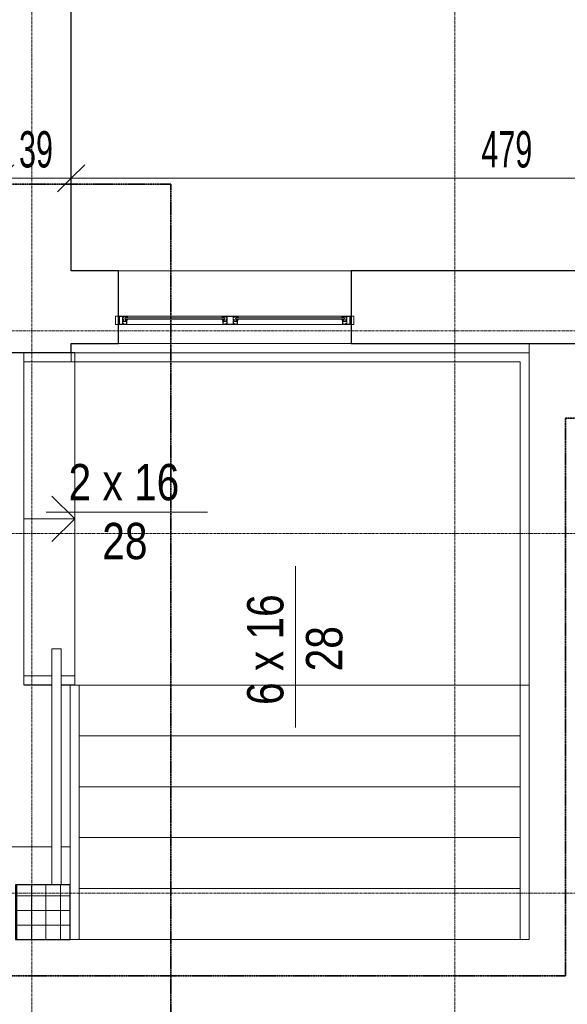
# Model space of a CAD drawing. Header units: millimetres. Extents: x -56965 to 15328, y -25411 to 16900.
# Tile 25 of 69: x -16376 to -13364, y -17272 to -11851. Entities that reach past the tile are written whole.
import ezdxf

# ---------------------------------------------------------------- set-up
doc = ezdxf.new("R2010")
doc.units = ezdxf.units.MM
for name, pattern in [('__FK_przerywana', [3.2004, 1.6002, -1.6002]), ('Linia siatki', [22.225, 12.7, -3.175, 3.175, -3.175]), ('Ponad', [3.96875, 2.38125, -1.5875])]:
    doc.linetypes.add(name, pattern=pattern)
for name, color, linetype, lineweight in [('A-ANNO-DIMS', 7, 'Continuous', 5), ('A-ANNO-DIMS-100', 7, 'Continuous', 5), ('A-AREA', 7, 'Continuous', 5), ('A-DETL-GENF', 7, 'Continuous', 5), ('A-FLOR', 7, 'Continuous', 5), ('A-FLOR-HRAL', 7, 'Continuous', 5), ('A-GLAZ', 7, 'Continuous', 5), ('A-WALL', 7, 'Continuous', 5), ('G-IMPT', 7, 'Continuous', 5), ('S-COLS', 7, 'Continuous', 5), ('S-COLS-SYMB', 7, 'Continuous', 25), ('S-GRID', 7, 'Continuous', 5), ('S-STRS', 7, 'Continuous', 5), ('S-STRS-ANNO', 7, 'Continuous', 5), ('S-STRS-IDEN', 7, 'Continuous', 5)]:
    doc.layers.add(name, color=color, linetype=linetype, lineweight=lineweight)
doc.layers.add('A-DETL', color=7, linetype='Continuous', lineweight=5, true_color=0x00a600)
doc.styles.add('Arial_1', font='arial.ttf', dxfattribs={"width": 0.8, "height": 200})
doc.styles.add('Arial_4', font='arial.ttf', dxfattribs={"width": 0.6, "height": 200})
doc.dimstyles.new('standard_wielkość_otworów', dxfattribs={"dimscale": 304.8, "dimtxt": 204.05188, "dimasz": 0.492126, "dimexe": 0.328084, "dimexo": 0.0625, "dimgap": 0, "dimtad": 1, "dimdec": 0, "dimlfac": 0.1, "dimzin": 0, "dimdsep": 46, "dimtxsty": 'Arial_4', "dimblk1": 'OBLIQUE', "dimblk2": 'OBLIQUE', "dimsah": 1, "dimcen": 0.09, "dimazin": 0, "dimtfac": 1, "dimtdec": 4, "dimtix": 1, "dimtmove": 0, "dimatfit": 3, "dimfxl": 0.328084, "dimfxlon": 1, "dimtvp": 1, "dimtolj": 1, "dimtzin": 0, "dimarcsym": 2})

# ---------------------------------------------------------------- blocks, each defined once
blk = doc.blocks.new('Typ poręczy górnej - Górna poręcz_wewnętrzny_-1529173-PARTER')
at = {"layer": 'A-FLOR-HRAL'}
for p, q in [((-16198.4, -15314.4), (-16148.4, -15314.4)), ((-16198.4, -16614.4), (-16198.4, -15314.4)), ((-16148.4, -15314.4), (-16148.4, -16614.4))]:
    blk.add_line(p, q, dxfattribs=at)
blk = doc.blocks.new('Typ poręczy górnej - Górna poręcz_wewnętrzny_-V4-PARTER')
at = {"layer": 'A-FLOR-HRAL'}
for p, q in [((-16198.4, -15314.4), (-16148.4, -15314.4)), ((-16198.4, -16614.4), (-16198.4, -15314.4)), ((-16148.4, -16614.4), (-16148.4, -15314.4))]:
    blk.add_line(p, q, dxfattribs=at)
blk = doc.blocks.new('Typ poręczy górnej - Górna poręcz_wewnętrzny_-1535603-PARTER')
at = {"layer": 'A-FLOR-HRAL'}
for p, q in [((-16093.4, -13734.8), (-16093.4, -13684.8)), ((-16093.4, -13684.8), (-13573.8, -13684.8)), ((-13573.8, -13684.8), (-13573.8, -15514.4)), ((-13623.8, -13734.8), (-16093.4, -13734.8)), ((-13623.8, -15514.4), (-13623.8, -13734.8)), ((-13623.8, -16914.4), (-13623.8, -15514.4)), ((-13573.8, -15514.4), (-13623.8, -15514.4)), ((-13573.8, -15514.4), (-13573.8, -16914.4)), ((-13573.8, -16914.4), (-13623.8, -16914.4))]:
    blk.add_line(p, q, dxfattribs=at)
blk = doc.blocks.new('Typ poręczy górnej - Górna poręcz_wewnętrzny_-V5-PARTER')
at = {"layer": 'A-FLOR-HRAL'}
for p, q in [((-16093.4, -13734.8), (-16093.4, -13684.8)), ((-13573.8, -13684.8), (-16093.4, -13684.8)), ((-13573.8, -15514.4), (-13573.8, -13684.8)), ((-13623.8, -13734.8), (-16093.4, -13734.8)), ((-13623.8, -15514.4), (-13623.8, -13734.8)), ((-13623.8, -16914.4), (-13623.8, -15514.4)), ((-13573.8, -16914.4), (-13573.8, -15514.4)), ((-13623.8, -16914.4), (-13573.8, -16914.4))]:
    blk.add_line(p, q, dxfattribs=at)
blk = doc.blocks.new('Typ poręczy górnej - Górna poręcz_wewnętrzny_-1535618-PARTER')
at = {"layer": 'A-FLOR-HRAL'}
for p, q in [((-16353.4, -15514), (-16353.4, -15464)), ((-16353.4, -15464), (-16198.4, -15464)), ((-16148.4, -15464), (-16073.4, -15464)), ((-16073.4, -15464), (-16073.4, -15514)), ((-16198.4, -15514), (-16353.4, -15514)), ((-16073.4, -15514), (-16148.4, -15514))]:
    blk.add_line(p, q, dxfattribs=at)
blk = doc.blocks.new('Typ poręczy górnej - Górna poręcz_wewnętrzny_-V6-PARTER')
at = {"layer": 'A-FLOR-HRAL'}
for p, q in [((-16353.4, -15514), (-16353.4, -15464)), ((-16198.4, -15464), (-16353.4, -15464)), ((-16073.4, -15464), (-16148.4, -15464)), ((-16073.4, -15514), (-16073.4, -15464)), ((-16198.4, -15514), (-16353.4, -15514)), ((-16073.4, -15514), (-16148.4, -15514))]:
    blk.add_line(p, q, dxfattribs=at)
blk = doc.blocks.new('Typ poręczy górnej - Górna poręcz_wewnętrzny_-1535629-PARTER')
at = {"layer": 'A-FLOR-HRAL'}
for p, q in [((-16353.4, -13734.8), (-16353.4, -13684.8)), ((-16353.4, -13684.8), (-16073.4, -13684.8)), ((-16073.4, -13684.8), (-16073.4, -13734.8)), ((-16073.4, -13734.8), (-16353.4, -13734.8))]:
    blk.add_line(p, q, dxfattribs=at)
blk = doc.blocks.new('Typ poręczy górnej - Górna poręcz_wewnętrzny_-V7-PARTER')
at = {"layer": 'A-FLOR-HRAL'}
for p, q in [((-16353.4, -13734.8), (-16353.4, -13684.8)), ((-16073.4, -13684.8), (-16353.4, -13684.8)), ((-16073.4, -13734.8), (-16073.4, -13684.8)), ((-16073.4, -13734.8), (-16353.4, -13734.8))]:
    blk.add_line(p, q, dxfattribs=at)
blk = doc.blocks.new('Typ poręczy górnej - Górna poręcz_wewnętrzny_-1535801-PARTER')
at = {"layer": 'A-FLOR-HRAL'}
for p, q in [((-16098.4, -15514.4), (-16048.4, -15514.4)), ((-16098.4, -16614.4), (-16098.4, -15514.4)), ((-16048.4, -15514.4), (-16048.4, -16914.4)), ((-16048.4, -16914.4), (-16098.4, -16914.4))]:
    blk.add_line(p, q, dxfattribs=at)
blk = doc.blocks.new('Typ poręczy górnej - Górna poręcz_wewnętrzny_-V8-PARTER')
at = {"layer": 'A-FLOR-HRAL'}
for p, q in [((-16098.4, -15514.4), (-16048.4, -15514.4)), ((-16098.4, -16614.4), (-16098.4, -15514.4)), ((-16048.4, -16914.4), (-16048.4, -15514.4)), ((-16098.4, -16914.4), (-16048.4, -16914.4))]:
    blk.add_line(p, q, dxfattribs=at)
blk = doc.blocks.new('Aluprof_MB-45_I_Alu_Window-FIX-4-panel_ENG_R-00495 - 1230 x 1481-1597105-PARTER')
at = {"layer": 'A-DETL-GENF'}
for p, q in [((-68.5, -50), (-590, -50)), ((590, -50), (18.5, -50)), ((-63.7, -95), (-593.3, -95)), ((-590, -59), (-68.5, -59)), ((-590, -65), (-68.5, -65)), ((593.2, -95), (-13.9, -95)), ((18.5, -59), (590, -59)), ((18.5, -65), (590, -65))]:
    blk.add_line(p, q, dxfattribs=at)
at = {"layer": 'A-GLAZ', "color": 55, "true_color": 0xafaf3c}
for p, q in [((-655, -50), (-640, -50)), ((-655, -95), (-655, -50)), ((-640, -50), (-640, -95)), ((655, -50), (640, -50)), ((640, -50), (640, -95)), ((655, -95), (655, -50)), ((-640, -95), (-655, -95)), ((640, -95), (655, -95))]:
    blk.add_line(p, q, dxfattribs=at)
at = {"layer": 'G-IMPT'}
for p, q in [((-602.7, -65), (-602.4, -65)), ((-593.2, -68.6), (-595.1, -68.6)), ((-593, -73.4), (-592.9, -71.7)), ((-591.9, -73.6), (-592.8, -73.6)), ((-592.6, -67.7), (-592.7, -68.2)), ((-592.4, -65), (-590.9, -65)), ((-589.9, -66.7), (-591.1, -72.9)), ((-68.6, -66.7), (-67.4, -72.9)), ((-66.1, -65), (-67.6, -65)), ((-66.6, -73.6), (-65.7, -73.6)), ((-65.9, -67.7), (-65.8, -68.2)), ((-65.5, -73.4), (-65.6, -71.7)), ((-65.3, -68.6), (-63.4, -68.6)), ((-55.8, -65), (-56.1, -65)), ((5.8, -65), (6.1, -65)), ((15.3, -68.6), (13.4, -68.6)), ((15.5, -73.4), (15.6, -71.7)), ((16.6, -73.6), (15.7, -73.6)), ((15.9, -67.7), (15.8, -68.2)), ((16.1, -65), (17.6, -65)), ((18.6, -66.7), (17.4, -72.9)), ((589.9, -66.7), (591.1, -72.9)), ((592.4, -65), (590.9, -65)), ((591.9, -73.6), (592.8, -73.6)), ((592.6, -67.7), (592.7, -68.2)), ((593, -73.4), (592.9, -71.7)), ((593.2, -68.6), (595.1, -68.6)), ((602.7, -65), (602.4, -65))]:
    blk.add_line(p, q, dxfattribs=at)
at = {"layer": 'G-IMPT', "flags": 128}
for points in [[(-590, -50.5), (-590.5, -50), (-640, -50), (-640, -53.6), (-638.5, -54), (-638, -54), (-638, -52), (-635, -52), (-635, -61.7), (-634.8, -61.9), (-635, -62.1), (-635, -70), (-638, -70), (-638, -68), (-638.5, -68), (-640, -68.4), (-640, -76.6), (-638.5, -77), (-638, -77), (-638, -75), (-635, -75), (-635, -83.8), (-634.8, -84), (-635, -84.2), (-635, -93), (-638, -93), (-638, -91), (-638.5, -91), (-640, -91.4), (-640, -95), (-611, -95), (-611, -91.4), (-612.5, -91), (-613, -91), (-613, -93), (-616, -93), (-616, -84.2), (-616.2, -84), (-616, -83.8), (-616, -75), (-613, -75), (-613, -77), (-612.5, -77), (-611, -76.6), (-611, -65.9), (-611.2, -65.7), (-612, -65.7), (-612.2, -65.9), (-612.2, -67.2), (-616, -67.2), (-616, -62.1), (-616.2, -61.9), (-616, -61.7), (-616, -56.7), (-612.2, -56.7), (-612.2, -58), (-612, -58.2), (-611.2, -58.2), (-611, -58), (-611, -55.5), (-611.2, -55.3), (-614.5, -55.3), (-614.5, -54), (-616, -54), (-616, -51.6), (-600, -51.6), (-600, -54), (-601.5, -54), (-601.5, -55), (-598, -55), (-597, -54), (-598.5, -54), (-598.5, -51.5), (-591.5, -51.5), (-591.5, -54), (-593, -54), (-592, -55), (-590, -55)], [(-617.6, -68.2), (-617.1, -68.7), (-612.5, -68.7), (-612.5, -73.5), (-617.1, -73.5), (-617.6, -74), (-617.6, -93.4), (-633.4, -93.4), (-633.4, -74), (-633.9, -73.5), (-638.5, -73.5), (-638.5, -71.5), (-633.9, -71.5), (-633.4, -71), (-633.4, -51.6), (-617.6, -51.6)], [(18, -50), (18.5, -50.5), (18.5, -55), (16.5, -55), (15.5, -54), (17, -54), (17, -51.5), (10, -51.5), (10, -54), (11.5, -54), (10.5, -55), (7, -55), (7, -54), (8.5, -54), (8.5, -51.8), (-7.5, -51.8), (-7.5, -54), (-6, -54), (-6, -55.3), (-2.7, -55.3), (-2.5, -55.5), (-2.5, -58), (-2.7, -58.2), (-3.5, -58.2), (-3.7, -58), (-3.7, -56.7), (-7.6, -56.7), (-7.6, -61.7), (-7.8, -61.9), (-7.6, -62.1), (-7.6, -67.2), (-3.7, -67.2), (-3.7, -65.9), (-3.5, -65.7), (-2.7, -65.7), (-2.5, -65.9), (-2.5, -76.6), (-4, -77), (-4.5, -77), (-4.5, -75), (-7.5, -75), (-7.5, -83.8), (-7.7, -84), (-7.5, -84.2), (-7.5, -93), (-4.5, -93), (-4.5, -91), (-4, -91), (-2.5, -91.4), (-2.5, -95), (-47.5, -95), (-47.5, -91.4), (-46, -91), (-45.5, -91), (-45.5, -93), (-42.5, -93), (-42.5, -84.2), (-42.3, -84), (-42.5, -83.8), (-42.5, -75), (-45.5, -75), (-45.5, -77), (-46, -77), (-47.5, -76.6), (-47.5, -65.9), (-47.3, -65.7), (-46.5, -65.7), (-46.3, -65.9), (-46.3, -67.2), (-42.4, -67.2), (-42.4, -62.1), (-42.2, -61.9), (-42.4, -61.7), (-42.4, -56.7), (-46.3, -56.7), (-46.3, -58), (-46.5, -58.2), (-47.3, -58.2), (-47.5, -58), (-47.5, -55.5), (-47.3, -55.3), (-44, -55.3), (-44, -54), (-42.5, -54), (-42.5, -51.6), (-58.5, -51.6), (-58.5, -54), (-57, -54), (-57, -55), (-60.5, -55), (-61.5, -54), (-60, -54), (-60, -51.5), (-67, -51.5), (-67, -54), (-65.5, -54), (-66.5, -55), (-68.5, -55), (-68.5, -50.5), (-68, -50)], [(-40.7, -51.8), (-9.3, -51.8), (-9.3, -68.5), (-8.8, -69), (-4.3, -69), (-4.3, -73.2), (-8.8, -73.2), (-9.3, -73.7), (-9.3, -93.2), (-40.7, -93.2), (-40.7, -73.7), (-41.2, -73.2), (-45.7, -73.2), (-45.7, -69), (-41.2, -69), (-40.7, -68.5)], [(590, -50.5), (590.5, -50), (640, -50), (640, -53.6), (638.5, -54), (638, -54), (638, -52), (635, -52), (635, -61.7), (634.8, -61.9), (635, -62.1), (635, -70), (638, -70), (638, -68), (638.5, -68), (640, -68.4), (640, -76.6), (638.5, -77), (638, -77), (638, -75), (635, -75), (635, -83.8), (634.8, -84), (635, -84.2), (635, -93), (638, -93), (638, -91), (638.5, -91), (640, -91.4), (640, -95), (611, -95), (611, -91.4), (612.5, -91), (613, -91), (613, -93), (616, -93), (616, -84.2), (616.2, -84), (616, -83.8), (616, -75), (613, -75), (613, -77), (612.5, -77), (611, -76.6), (611, -65.9), (611.2, -65.7), (612, -65.7), (612.2, -65.9), (612.2, -67.2), (616, -67.2), (616, -62.1), (616.2, -61.9), (616, -61.7), (616, -56.7), (612.2, -56.7), (612.2, -58), (612, -58.2), (611.2, -58.2), (611, -58), (611, -55.5), (611.2, -55.3), (614.5, -55.3), (614.5, -54), (616, -54), (616, -51.6), (600, -51.6), (600, -54), (601.5, -54), (601.5, -55), (598, -55), (597, -54), (598.5, -54), (598.5, -51.5), (591.5, -51.5), (591.5, -54), (593, -54), (592, -55), (590, -55)], [(617.6, -68.2), (617.1, -68.7), (612.5, -68.7), (612.5, -73.5), (617.1, -73.5), (617.6, -74), (617.6, -93.4), (633.4, -93.4), (633.4, -74), (633.9, -73.5), (638.5, -73.5), (638.5, -71.5), (633.9, -71.5), (633.4, -71), (633.4, -51.6), (617.6, -51.6)], [(-613.2, -90.8), (-613.3, -91.2), (-613.9, -91.4), (-615, -90.7), (-614.7, -89.8), (-609.8, -89.8), (-609.8, -93.1), (-609.3, -93.6), (-595.4, -93.6), (-594.4, -92.6), (-594.4, -78.7), (-594.9, -78.2), (-612.2, -78.2), (-615.1, -78.2), (-615.5, -77.3), (-613.6, -75.5), (-613.2, -75.6), (-613.2, -77.2), (-611, -77.2), (-594.8, -77.2), (-594.3, -76.7), (-594.3, -74.5), (-595.5, -74.5), (-600.6, -72.6), (-601, -72.1), (-600.9, -71.7), (-600.2, -71.5), (-595.3, -73.3), (-594.5, -73.3), (-594.8, -71.5), (-593.5, -71.5), (-593, -72), (-593, -94.7), (-593.3, -95), (-611, -95), (-611, -90.8)], [(-596.3, -58.9), (-597.9, -58.9), (-598.7, -59), (-600, -59), (-600.3, -58.7), (-600, -55.3), (-599.7, -55), (-590.3, -55), (-590, -55.3), (-589.7, -58.7), (-590, -59), (-591.3, -59), (-592.1, -58.9), (-593.7, -58.9), (-594.4, -59), (-595.6, -59)], [(-62.2, -58.9), (-60.6, -58.9), (-59.8, -59), (-58.5, -59), (-58.2, -58.7), (-58.5, -55.3), (-58.8, -55), (-68.2, -55), (-68.5, -55.3), (-68.8, -58.7), (-68.5, -59), (-67.2, -59), (-66.4, -58.9), (-64.8, -58.9), (-64.1, -59), (-62.9, -59)], [(-45.3, -90.8), (-45.2, -91.2), (-44.6, -91.4), (-43.5, -90.7), (-43.8, -89.8), (-48.7, -89.8), (-48.7, -93.1), (-49.2, -93.6), (-63.1, -93.6), (-64.1, -92.6), (-64.1, -78.7), (-63.6, -78.2), (-46.3, -78.2), (-43.4, -78.2), (-43, -77.3), (-44.9, -75.5), (-45.3, -75.6), (-45.3, -77.2), (-47.5, -77.2), (-63.7, -77.2), (-64.2, -76.7), (-64.2, -74.5), (-63, -74.5), (-57.9, -72.6), (-57.5, -72.1), (-57.6, -71.7), (-58.3, -71.5), (-63.2, -73.3), (-64, -73.3), (-63.7, -71.5), (-65, -71.5), (-65.5, -72), (-65.5, -94.7), (-65.3, -95), (-47.5, -95), (-47.5, -90.8)], [(-4.7, -90.8), (-4.8, -91.2), (-5.4, -91.4), (-6.5, -90.7), (-6.2, -89.8), (-1.3, -89.8), (-1.3, -93.1), (-0.8, -93.6), (13.1, -93.6), (14.1, -92.6), (14.1, -78.7), (13.6, -78.2), (-3.7, -78.2), (-6.6, -78.2), (-7, -77.3), (-5.1, -75.5), (-4.7, -75.6), (-4.7, -77.2), (-2.5, -77.2), (13.7, -77.2), (14.2, -76.7), (14.2, -74.5), (13, -74.5), (7.9, -72.6), (7.5, -72.1), (7.6, -71.7), (8.3, -71.5), (13.2, -73.3), (14, -73.3), (13.7, -71.5), (15, -71.5), (15.5, -72), (15.5, -94.7), (15.2, -95), (-2.5, -95), (-2.5, -90.8)], [(12.2, -58.9), (10.6, -58.9), (9.8, -59), (8.5, -59), (8.2, -58.7), (8.5, -55.3), (8.8, -55), (18.2, -55), (18.5, -55.3), (18.8, -58.7), (18.5, -59), (17.2, -59), (16.4, -58.9), (14.8, -58.9), (14.1, -59), (12.9, -59)], [(596.3, -58.9), (597.9, -58.9), (598.7, -59), (600, -59), (600.3, -58.7), (600, -55.3), (599.7, -55), (590.3, -55), (590, -55.3), (589.7, -58.7), (590, -59), (591.3, -59), (592.1, -58.9), (593.7, -58.9), (594.4, -59), (595.6, -59)], [(613.2, -90.8), (613.3, -91.2), (613.9, -91.4), (615, -90.7), (614.7, -89.8), (609.8, -89.8), (609.8, -93.1), (609.3, -93.6), (595.4, -93.6), (594.4, -92.6), (594.4, -78.7), (594.9, -78.2), (612.2, -78.2), (615.1, -78.2), (615.5, -77.3), (613.6, -75.5), (613.2, -75.6), (613.2, -77.2), (611, -77.2), (594.8, -77.2), (594.3, -76.7), (594.3, -74.5), (595.5, -74.5), (600.6, -72.6), (601, -72.1), (600.9, -71.7), (600.2, -71.5), (595.3, -73.3), (594.5, -73.3), (594.8, -71.5), (593.5, -71.5), (593, -72), (593, -94.7), (593.2, -95), (611, -95), (611, -90.8)]]:
    blk.add_lwpolyline(points, close=True, dxfattribs=at)
for points in [[(-597, -55), (-597, -54), (-597.5, -54), (-597.5, -53.5), (-597.3, -53.1), (-596.5, -52), (-593.5, -52), (-592.7, -53.1), (-592.5, -53.5), (-592.5, -54), (-593, -54), (-593, -55)], [(-61.5, -55), (-61.5, -54), (-61, -54), (-61, -53.5), (-61.2, -53.1), (-62, -52), (-65, -52), (-65.8, -53.1), (-66, -53.5), (-66, -54), (-65.5, -54), (-65.5, -55)], [(11.5, -55), (11.5, -54), (11, -54), (11, -53.5), (11.2, -53.1), (12, -52), (15, -52), (15.8, -53.1), (16, -53.5), (16, -54), (15.5, -54), (15.5, -55)], [(597, -55), (597, -54), (597.5, -54), (597.5, -53.5), (597.3, -53.1), (596.5, -52), (593.5, -52), (592.7, -53.1), (592.5, -53.5), (592.5, -54), (593, -54), (593, -55)], [(-544, -59), (-604, -59), (-604, -65), (-544, -65)], [(-593.1, -71.5), (-595.2, -71.5), (-595.4, -72.3)], [(-114.5, -59), (-54.5, -59), (-54.5, -65), (-114.5, -65)], [(-65.4, -71.5), (-63.3, -71.5), (-63.1, -72.3)], [(64.5, -59), (4.5, -59), (4.5, -65), (64.5, -65)], [(15.4, -71.5), (13.3, -71.5), (13.1, -72.3)], [(544, -59), (604, -59), (604, -65), (544, -65)], [(593.1, -71.5), (595.2, -71.5), (595.4, -72.3)]]:
    blk.add_lwpolyline(points, dxfattribs=at)
at = {"layer": 'G-IMPT'}
for centre in [(-595, -53.7), (-63.5, -53.7), (13.5, -53.7), (595, -53.7)]:
    blk.add_circle(centre, 1, dxfattribs=at)
for centre, radius, start, end in [((-602.8, -65.8), 0.82, 88.3309, 254.1936), ((-606.2, -77), 10.9, 24.1906, 72.9309), ((-603, -72.1), 7.1, 38.4087, 84.7254), ((-597, -67.3), 0.57, 216.6541, 311.4905), ((-592.3, -69.8), 4.82, 91.8339, 154.522), ((-595.9, -72.2), 0.5, 224.7824, 345), ((-592.3, -69), 3.53, 72.0819, 164.2736), ((-595.1, -68), 0.606, 180.9387, 274.7577), ((-593.4, -68), 0.711, 284.2724, 341.4484), ((-593.1, -71.7), 0.2, 355, 90), ((-592.8, -73.4), 0.2, 175, 270), ((-591.2, -68), 1.38, 95.8715, 168.0912), ((-591.9, -72.8), 0.8, 270, 355.7208), ((-591.4, -66.1), 0.492, 278.4511, 68.4438), ((-591, -66.2), 1.19, 335.9195, 86.1021), ((-67.5, -66.2), 1.19, 93.8979, 204.0805), ((-67.1, -66.1), 0.492, 111.5562, 261.5489), ((-66.6, -72.8), 0.8, 184.2792, 270), ((-66.2, -69), 3.53, 15.7264, 107.9181), ((-67.3, -68), 1.38, 11.9088, 84.1285), ((-66.2, -69.8), 4.82, 25.478, 88.1661), ((-65.1, -68), 0.711, 198.5516, 255.7276), ((-65.7, -73.4), 0.2, 270, 5), ((-65.4, -71.7), 0.2, 90, 185), ((-63.4, -68), 0.606, 265.2423, 359.0613), ((-62.6, -72.2), 0.5, 195, 315.2176), ((-52.3, -77), 10.9, 107.0691, 155.8094), ((-61.5, -67.3), 0.57, 228.5095, 323.3459), ((-55.5, -72.1), 7.1, 95.2746, 141.5913), ((-55.7, -65.8), 0.82, 285.8064, 91.6691), ((5.7, -65.8), 0.82, 88.3309, 254.1936), ((2.3, -77), 10.9, 24.1906, 72.9309), ((5.5, -72.1), 7.1, 38.4087, 84.7254), ((11.5, -67.3), 0.57, 216.6541, 311.4905), ((16.2, -69.8), 4.82, 91.8339, 154.522), ((12.6, -72.2), 0.5, 224.7824, 345), ((16.2, -69), 3.53, 72.0819, 164.2736), ((13.4, -68), 0.606, 180.9387, 274.7577), ((15.1, -68), 0.711, 284.2724, 341.4484), ((15.4, -71.7), 0.2, 355, 90), ((15.7, -73.4), 0.2, 175, 270), ((17.3, -68), 1.38, 95.8715, 168.0912), ((16.6, -72.8), 0.8, 270, 355.7208), ((17.1, -66.1), 0.492, 278.4511, 68.4438), ((17.5, -66.2), 1.19, 335.9195, 86.1021), ((591, -66.2), 1.19, 93.8979, 204.0805), ((591.4, -66.1), 0.492, 111.5562, 261.5489), ((591.9, -72.8), 0.8, 184.2792, 270), ((592.3, -69), 3.53, 15.7264, 107.9181), ((591.2, -68), 1.38, 11.9088, 84.1285), ((592.3, -69.8), 4.82, 25.478, 88.1661), ((593.4, -68), 0.711, 198.5516, 255.7276), ((592.8, -73.4), 0.2, 270, 5), ((593.1, -71.7), 0.2, 90, 185), ((595.1, -68), 0.606, 265.2423, 359.0613), ((595.9, -72.2), 0.5, 195, 315.2176), ((606.2, -77), 10.9, 107.0691, 155.8094), ((597, -67.3), 0.57, 228.5095, 323.3459), ((603, -72.1), 7.1, 95.2746, 141.5913), ((602.8, -65.8), 0.82, 285.8064, 91.6691)]:
    blk.add_arc(centre, radius, start, end, dxfattribs=at)
blk = doc.blocks.new('SKo Słup prefabrykowany ___FK_04_0 - S1 30X30-V50-PARTER')
at = {"layer": 'S-COLS'}
h = blk.add_hatch(dxfattribs=at)
h.set_pattern_fill('FP_23', color=256, style=0, pattern_type=2)
h.set_pattern_definition([(0, (16248.416, 16764.41), (0, 80), []), (90, (16248.416, 16764.41), (-80, 5e-15), [])])
h.paths.add_polyline_path([(150, -150), (150, 150), (-150, 150), (-150, -150)])
at = {"layer": 'S-COLS-SYMB'}
for p, q in [((-150, 150), (-150, -150)), ((150, 150), (-150, 150)), ((150, -150), (150, 150)), ((-150, -150), (150, -150))]:
    blk.add_line(p, q, dxfattribs=at)
blk = doc.blocks.new('OBS oznaczenie biegu schodów ___FK_4_0 - OBS_Oznaczenie biegu schodów-885247-PARTER')
at = {"layer": 'S-STRS-IDEN'}
blk.add_line((1.184, 0.362), (10.056, 0.362), dxfattribs=at)
blk = doc.blocks.new('DIMBLOCK158-PARTER')
at = {"layer": 'A-ANNO-DIMS-100', "color": 250, "true_color": 0x303030, "transparency": 16777216}
for p, q in [((-16483.4, -12724.7), (-16483.4, -12624.7)), ((-16093.4, -12724.7), (-16093.4, -12624.7)), ((-16483.4, -12724.7), (-16408.4, -12649.7)), ((-16093.4, -12724.7), (-16018.4, -12649.7)), ((-16483.4, -12724.7), (-16558.4, -12799.7)), ((-16483.4, -12724.7), (-16093.4, -12724.7)), ((-16483.4, -12724.7), (-16483.4, -12824.7)), ((-16093.4, -12724.7), (-16168.4, -12799.7)), ((-16093.4, -12724.7), (-16093.4, -12824.7))]:
    blk.add_line(p, q, dxfattribs=at)
at = {"layer": 'A-ANNO-DIMS-100', "color": 0, "transparency": 16777216, "insert": (-16379.5, -12465.1), "char_height": 200, "width": 218.492, "attachment_point": 1, "line_spacing_factor": 0.941778, "style": 'Arial_4'}
blk.add_mtext('39', dxfattribs=at)
blk = doc.blocks.new('_Oblique')
at = {"color": 0, "linetype": 'ByBlock', "lineweight": -2}
blk.add_line((-0.5, -0.5), (0.5, 0.5), dxfattribs=at)
blk = doc.blocks.new('DIMBLOCK159-PARTER')
at = {"layer": 'A-ANNO-DIMS-100', "color": 250, "true_color": 0x303030, "transparency": 16777216}
for p, q in [((-16093.4, -12724.7), (-16093.4, -12624.7)), ((-11306.1, -12724.7), (-11306.1, -12624.7)), ((-16093.4, -12724.7), (-16018.4, -12649.7)), ((-11306.1, -12724.7), (-11231.1, -12649.7)), ((-16093.4, -12724.7), (-16168.4, -12799.7)), ((-16093.4, -12724.7), (-11306.1, -12724.7)), ((-16093.4, -12724.7), (-16093.4, -12824.7)), ((-11306.1, -12724.7), (-11381.1, -12799.7)), ((-11306.1, -12724.7), (-11306.1, -12824.7))]:
    blk.add_line(p, q, dxfattribs=at)
at = {"layer": 'A-ANNO-DIMS-100', "color": 0, "transparency": 16777216, "insert": (-13836.3, -12465.1), "char_height": 200, "width": 327.739, "attachment_point": 1, "line_spacing_factor": 0.941778, "style": 'Arial_4'}
blk.add_mtext('479', dxfattribs=at)

msp = doc.modelspace()

# ---------------------------------------------------------------- linework, layer by layer
at = {"layer": 'A-AREA'}
msp.add_line((-16073.41602, -13734.80745), (-16073.41602, -15464.00745), dxfattribs=at)
at = {"layer": 'A-DETL', "color": 5, "linetype": '__FK_przerywana', "lineweight": 35, "true_color": 0x0000ff}
for p, q in [((-25124.54454, -12757.24914), (-15544.98669, -12757.24914)), ((-15544.98669, -12757.24914), (-15544.98669, -17514.40745))]:
    msp.add_line(p, q, dxfattribs=at)
at = {"layer": 'A-DETL', "color": 6, "linetype": '__FK_przerywana', "lineweight": 35, "true_color": 0xff00ff}
for p, q in [((-4503.41602, -14044.40745), (-13373.81602, -14044.40745)), ((-13373.81602, -14044.40745), (-13373.81602, -17114.40745)), ((-13373.81602, -17114.40745), (-27293.01602, -17114.40745))]:
    msp.add_line(p, q, dxfattribs=at)
at = {"layer": 'A-FLOR'}
msp.add_line((-16353.41602, -15514.00745), (-16353.41602, -13684.80745), dxfattribs=at)
at = {"layer": 'A-FLOR', "color": 254, "true_color": 0xe1e1e1}
for p, q in [((-16353.41602, -15514.00745), (-16198.41602, -15514.00745)), ((-16148.41602, -15514.00745), (-16073.41602, -15514.00745))]:
    msp.add_line(p, q, dxfattribs=at)
at = {"layer": 'A-WALL', "lineweight": 25}
for p, q in [((-16093.41602, -13234.40745), (-16093.41602, -11459.40745)), ((-15833.41602, -13234.40745), (-16093.41602, -13234.40745)), ((-15833.41602, -13634.40745), (-15833.41602, -13234.40745)), ((-13233.41602, -13234.40745), (-14553.41602, -13234.40745)), ((-14553.41602, -13234.40745), (-14553.41602, -13634.40745)), ((-16093.41602, -13634.40745), (-15833.41602, -13634.40745)), ((-16093.41602, -13684.40745), (-16093.41602, -13634.40745)), ((-14553.41602, -13634.40745), (-13233.41602, -13634.40745)), ((-17243.41602, -13684.40745), (-16093.41602, -13684.40745))]:
    msp.add_line(p, q, dxfattribs=at)
at = {"layer": 'A-WALL'}
for p, q in [((-15833.41602, -13234.40745), (-14553.41602, -13234.40745)), ((-14553.41602, -13634.40745), (-15833.41602, -13634.40745))]:
    msp.add_line(p, q, dxfattribs=at)
at = {"layer": 'A-WALL', "color": 252, "true_color": 0x838383}
for p, q in [((-16543.41602, -16404.40745), (-16198.41602, -16404.40745)), ((-16148.41602, -16404.40745), (-16098.41602, -16404.40745))]:
    msp.add_line(p, q, dxfattribs=at)
at = {"layer": 'S-GRID', "linetype": 'Linia siatki'}
for p, q in [((-16308.41602, 10521.57226), (-16308.41602, -21375.48764)), ((-13983.41602, 10521.57226), (-13983.41602, -21375.48764)), ((-55866.74056, -13564.40745), (1287.74041, -13564.40745)), ((-55866.74056, -14680.40745), (1287.74041, -14680.40745)), ((-55866.74056, -16659.40745), (1287.74041, -16659.40745))]:
    msp.add_line(p, q, dxfattribs=at)
at = {"layer": 'S-STRS'}
for p, q in [((-13573.41602, -15514.40745), (-13573.41602, -13634.40745)), ((-16073.41602, -13684.40745), (-16093.41602, -13684.40745)), ((-16353.41602, -15464.00745), (-16353.41602, -13734.80745)), ((-16073.41602, -15464.00745), (-16073.41602, -13734.80745)), ((-16048.41602, -15514.40745), (-13623.81602, -15514.40745)), ((-13573.41602, -15794.40745), (-13573.41602, -15514.40745)), ((-16048.41602, -15794.40745), (-13623.81602, -15794.40745)), ((-13573.41602, -16074.40745), (-13573.41602, -15794.40745)), ((-16048.41602, -16074.40745), (-13623.81602, -16074.40745)), ((-13573.41602, -16354.40745), (-13573.41602, -16074.40745)), ((-16048.41602, -16354.40745), (-13623.81602, -16354.40745)), ((-13573.41602, -16634.40745), (-13573.41602, -16354.40745)), ((-16048.41602, -16634.40745), (-13623.81602, -16634.40745)), ((-13573.41602, -16914.40745), (-13573.41602, -16634.40745)), ((-16048.41602, -16914.40745), (-13623.81602, -16914.40745))]:
    msp.add_line(p, q, dxfattribs=at)
at = {"layer": 'S-STRS', "color": 252, "true_color": 0x838383}
for p, q in [((-16093.41602, -13684.40745), (-16353.41602, -13684.40745)), ((-16198.41602, -15514.40745), (-16353.33605, -15514.40745)), ((-16098.41602, -15514.40745), (-16148.41602, -15514.40745))]:
    msp.add_line(p, q, dxfattribs=at)
at = {"layer": 'S-STRS', "linetype": 'Ponad'}
for p, q in [((-16073.41602, -15464.00745), (-16073.41602, -13734.80745)), ((-16048.41602, -15514.40745), (-13623.81602, -15514.40745)), ((-16048.41602, -15794.40745), (-13623.81602, -15794.40745)), ((-16048.41602, -16074.40745), (-13623.81602, -16074.40745)), ((-16048.41602, -16354.40745), (-13623.81602, -16354.40745)), ((-16048.41602, -16634.40745), (-13623.81602, -16634.40745)), ((-16048.41602, -16914.40745), (-13623.81602, -16914.40745))]:
    msp.add_line(p, q, dxfattribs=at)
at = {"layer": 'S-STRS-ANNO'}
for q in [(-16198.41602, -14474.40745), (-16353.41602, -14599.40745), (-16198.41602, -14724.40745)]:
    msp.add_line((-16073.41602, -14599.40745), q, dxfattribs=at)

# ---------------------------------------------------------------- block references
at = {"layer": 'A-FLOR-HRAL'}
for name in ['Typ poręczy górnej - Górna poręcz_wewnętrzny_-1535629-PARTER', 'Typ poręczy górnej - Górna poręcz_wewnętrzny_-V7-PARTER', 'Typ poręczy górnej - Górna poręcz_wewnętrzny_-1535603-PARTER', 'Typ poręczy górnej - Górna poręcz_wewnętrzny_-V5-PARTER', 'Typ poręczy górnej - Górna poręcz_wewnętrzny_-1529173-PARTER', 'Typ poręczy górnej - Górna poręcz_wewnętrzny_-V4-PARTER', 'Typ poręczy górnej - Górna poręcz_wewnętrzny_-1535618-PARTER', 'Typ poręczy górnej - Górna poręcz_wewnętrzny_-V6-PARTER', 'Typ poręczy górnej - Górna poręcz_wewnętrzny_-1535801-PARTER', 'Typ poręczy górnej - Górna poręcz_wewnętrzny_-V8-PARTER']:
    msp.add_blockref(name, (0, 0), dxfattribs=at)
at = {"layer": 'A-GLAZ', "color": 55, "true_color": 0xafaf3c}
msp.add_blockref('Aluprof_MB-45_I_Alu_Window-FIX-4-panel_ENG_R-00495 - 1230 x 1481-1597105-PARTER', (-15193.41602, -13434.40745), dxfattribs=at)
at = {"layer": 'S-COLS-SYMB', "lineweight": 18}
msp.add_blockref('SKo Słup prefabrykowany ___FK_04_0 - S1 30X30-V50-PARTER', (-16248.41602, -16764.40745), dxfattribs=at)
at = {"layer": 'S-STRS-IDEN', "xscale": 99.99999999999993, "yscale": 99.99999999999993, "zscale": 99.99999999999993}
msp.add_blockref('OBS oznaczenie biegu schodów ___FK_4_0 - OBS_Oznaczenie biegu schodów-885247-PARTER', (-16348.89147, -14599.40745), dxfattribs=at)
at = {"layer": 'S-STRS-IDEN', "xscale": 99.99999999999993, "yscale": 99.99999999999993, "zscale": 99.99999999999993, "rotation": 90.00000000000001}
msp.add_blockref('OBS oznaczenie biegu schodów ___FK_4_0 - OBS_Oznaczenie biegu schodów-885247-PARTER', (-14823.41602, -15865.60717), dxfattribs=at)

# ---------------------------------------------------------------- texts
at = {"layer": 'S-STRS-IDEN', "char_height": 200, "attachment_point": 1, "style": 'Arial_1'}
for s, insert, width in [('2 x 16', (-16107.09753, -14297.42116), 756.793), ('28', (-15921.8892, -14621.53574), 307.848)]:
    msp.add_mtext(s, dxfattribs=dict(at, insert=insert, width=width))
at = {"layer": 'S-STRS-IDEN', "char_height": 200, "attachment_point": 1, "rotation": 90, "style": 'Arial_1'}
for s, insert, width in [('6 x 16', (-15125.40231, -15623.81323), 756.793), ('28', (-14801.28773, -15438.6049), 307.848)]:
    msp.add_mtext(s, dxfattribs=dict(at, insert=insert, width=width))

# ---------------------------------------------------------------- dimensions: what is measured, and where the dimension line sits
at = {"layer": 'A-ANNO-DIMS', "color": 250, "true_color": 0x303030}
for base, p1, p2, override, picture, middle in [((-16093.41602, -12724.71734), (-16483.41602, -12624.71734), (-16093.41602, -12624.71734), {"dimpost": '<>', "dimfxl": 390}, 'DIMBLOCK158-PARTER', (-16288.41602, -12622.53453)), ((-11306.0912, -12724.71734), (-16093.41602, -12624.71734), (-11306.0912, -12624.71734), {"dimpost": '<>', "dimfxl": 4787.32482}, 'DIMBLOCK159-PARTER', (-13699.75361, -12622.60274))]:
    dim = msp.add_linear_dim(base=base, p1=p1, p2=p2, dimstyle='standard_wielkość_otworów', override=override, dxfattribs=at)
    dim.commit()
    dim.dimension.update_dxf_attribs({"geometry": picture, "text_midpoint": middle})

doc.saveas('drawing.dxf')
